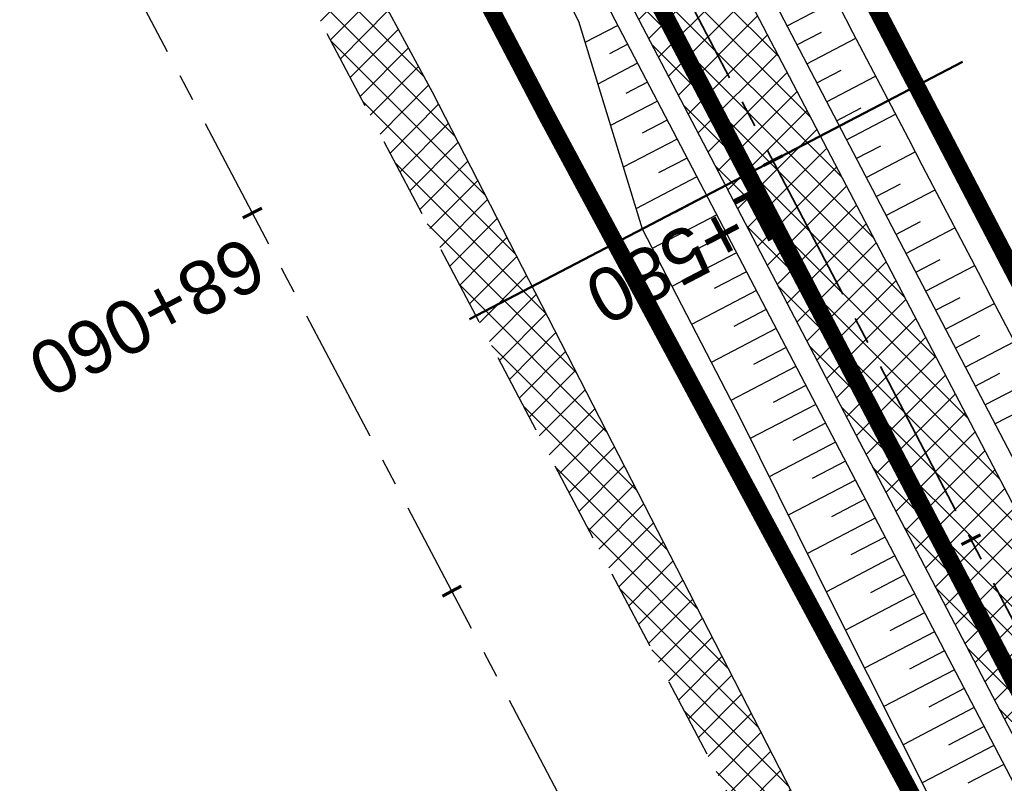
# Model space of a CAD drawing. Header units: metres. Extents: x 7529682 to 7533711, y 5721195 to 5727842.
# Tile 151 of 232: x 7530438 to 7530461, y 5726387 to 5726405. Entities that reach past the tile are written whole.
import ezdxf

# ---------------------------------------------------------------- set-up
doc = ezdxf.new("R2010")
doc.units = ezdxf.units.M
for name, pattern in [('817-dzialki-09-05-04$0$HIDDEN', [0.375, 0.25, -0.125]), ('ACAD_ISO05W100', [33, 24, -3, 0, -3, 0, -3]), ('CENTER', [50.800000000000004, 31.75, -6.35, 6.35, -6.35]), ('CENTER2', [28.575000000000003, 19.05, -3.175, 3.175, -3.175]), ('HIDDEN', [9.524999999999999, 6.35, -3.175])]:
    doc.linetypes.add(name, pattern=pattern)
for name, color, linetype in [('C-DROGI-SYTUACJA', 7, 'Continuous'), ('C-DROGI-SYTUACJA-ETYKIETY', 7, 'Continuous'), ('D-hatch-pobocza', 131, 'Continuous'), ('D-pobocza', 60, 'Continuous'), ('D-rowy', 160, 'Continuous'), ('D-skarpa', 2, 'Continuous'), ('D-skarpa-kreskowanie', 2, 'Continuous')]:
    doc.layers.add(name, color=color, linetype=linetype)
for name, color, linetype, lineweight, true_color in [('D-hatch-ciag-pieszo-rowerowy', 7, 'Continuous', 13, 0xff9f80), ('D-LR-etap-III', 7, '817-dzialki-09-05-04$0$HIDDEN', 50, 0x00008f), ('D-przekroje-pop', 7, 'Continuous', 50, 0x000099)]:
    doc.layers.add(name, color=color, linetype=linetype, lineweight=lineweight, true_color=true_color)
for name, color, linetype, lineweight in [('D-krawędzie', 3, 'Continuous', 30), ('D-obrzeża', 2, 'Continuous', 30), ('D-oś', 10, 'CENTER', 30), ('D-pas-drogowy', 7, 'ACAD_ISO05W100', 50)]:
    doc.layers.add(name, color=color, linetype=linetype, lineweight=lineweight)
doc.layers.add('poprzeczki', color=7, linetype='Continuous', true_color=0x0000c7)
doc.styles.get("Standard").update_dxf_attribs({"font": 'arial.ttf'})
pattern_1 = [(45, (0, 0), (-0.3367596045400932, 0.3367596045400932), []), (135, (0, 0), (-0.3367596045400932, -0.3367596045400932), [])]

# ---------------------------------------------------------------- blocks, each defined once
blk = doc.blocks.new('AeccTickLine')
at = {"color": 0, "linetype": 'ByBlock', "lineweight": -2}
blk.add_line((0, 1), (-3.673819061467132e-16, -1), dxfattribs=at)

msp = doc.modelspace()

# ---------------------------------------------------------------- hatches: boundary and pattern name
at = {"layer": 'D-hatch-ciag-pieszo-rowerowy'}
h = msp.add_hatch(dxfattribs=at)
h.set_pattern_fill('ANSI37', color=256, scale=0.15, style=0)
h.set_pattern_definition(pattern_1)
h.paths.add_polyline_path([(7530404.056743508, 5726502.584455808), (7530380.911493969, 5726546.861494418), (7530371.745634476, 5726564.106445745), (7530368.841113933, 5726564.244410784), (7530378.699914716, 5726545.695736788), (7530401.841956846, 5726501.424833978), (7530423.333197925, 5726460.444407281), (7530443.712049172, 5726421.564754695), (7530466.680633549, 5726377.574401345), (7530482.336740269, 5726347.963133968), (7530485.291037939, 5726347.724119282), (7530468.89375299, 5726378.737218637), (7530445.927238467, 5726422.723607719), (7530425.5474649, 5726461.605019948)])
at = {"layer": 'D-hatch-pobocza'}
h = msp.add_hatch(dxfattribs=at)
h.set_pattern_fill('ANSI37', color=256, scale=0.15, style=0)
h.set_pattern_definition(pattern_1)
h.paths.add_polyline_path([(7530484.05, 5726334.34), (7530471.92, 5726357.11), (7530458.95, 5726381.07), (7530447.57, 5726403.23), (7530435.55, 5726425.46), (7530424.34, 5726446.96), (7530408.219999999, 5726477.68), (7530396.719999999, 5726499.26), (7530381.74, 5726527.87), (7530371.44, 5726547.5), (7530359.58, 5726569.81), (7530349.42, 5726588.72), (7530332.29, 5726621.37), (7530323.719999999, 5726638.05), (7530306.54, 5726670.82), (7530298.559999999, 5726686.33), (7530287.259999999, 5726707.54), (7530284.291048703, 5726713.261271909), (7530282.669641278, 5726712.403913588), (7530284.501430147, 5726708.939695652), (7530291.375516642, 5726695.939652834), (7530296.045865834, 5726687.107244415), (7530304.46414878, 5726671.186868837), (7530316.603827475, 5726648.181421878), (7530333.058434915, 5726617.014067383), (7530350.00379698, 5726585.00616126), (7530367.257623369, 5726552.315762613), (7530385.762825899, 5726517.234589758), (7530404.054360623, 5726482.546167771), (7530421.086512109, 5726450.182125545), (7530442.441939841, 5726409.661369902), (7530463.421308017, 5726369.849931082), (7530489.269347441, 5726320.82820421), (7530506.411845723, 5726288.291398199), (7530524.314558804, 5726254.7836642), (7530540.549094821, 5726224.891183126), (7530548.272673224, 5726210.668598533), (7530551.69684983, 5726207.034942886), (7530543.21, 5726222.9), (7530538.34, 5726232.11), (7530533.7, 5726240.35), (7530511.95, 5726280.97), (7530499.24, 5726305.31)])

# ---------------------------------------------------------------- linework, layer by layer
at = {"layer": 'C-DROGI-SYTUACJA', "color": 10, "linetype": 'CENTER2', "lineweight": 35, "ltscale": 0.2}
msp.add_lwpolyline([(7530322.483990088, 5726654.998261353), (7530339.922145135, 5726621.886334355), (7530356.842028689, 5726589.483234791), (7530379.805704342, 5726546.278615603), (7530402.949350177, 5726502.004644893), (7530424.440206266, 5726461.024952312), (7530444.81964382, 5726422.144181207), (7530467.787193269, 5726378.155809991)], dxfattribs=at)
at = {"layer": 'D-krawędzie', "linetype": 'HIDDEN', "ltscale": 0.3}
msp.add_lwpolyline([(7530304.46414878, 5726671.186868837), (7530316.603827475, 5726648.181421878), (7530333.058434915, 5726617.014067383), (7530350.00379698, 5726585.00616126), (7530367.257623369, 5726552.315762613), (7530385.762825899, 5726517.234589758), (7530404.054360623, 5726482.546167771), (7530421.086512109, 5726450.182125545), (7530442.441939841, 5726409.661369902), (7530463.421308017, 5726369.849931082), (7530489.269347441, 5726320.82820421), (7530506.411845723, 5726288.291398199), (7530524.314558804, 5726254.7836642), (7530540.549094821, 5726224.891183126), (7530548.24, 5726210.73)], dxfattribs=at)
at = {"layer": 'D-LR-etap-III', "ltscale": 10, "flags": 128}
msp.add_lwpolyline([(7531750.474471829, 5723895.103125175, 0.4, 0.4, 0), (7531750.505, 5723895.13, 0.4, 0.4, 0), (7531682.71, 5724022.92, 0.4, 0.4, 0), (7531619.177023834, 5724147.203692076, 0.4, 0.4, 0), (7531592.308960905, 5724198.48863389, 0.4, 0.4, 0), (7531553.263875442, 5724272.918564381, 0.4, 0.4, 0), (7531504.019999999, 5724366.79, 0.4, 0.4, 0), (7531482.09, 5724407.62, 0.4, 0.4, 0), (7531412.350402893, 5724541.182759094, 0.4, 0.4, 0), (7531388.463669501, 5724586.929768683, 0.4, 0.4, 0), (7531345.12, 5724669.94, 0.4, 0.4, 0), (7531127.66, 5725081.67, 0.4, 0.4, 0), (7531059.253139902, 5725211.040795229, 0.4, 0.4, 0), (7531008.007244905, 5725307.953830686, 0.4, 0.4, 0), (7530964.181635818, 5725390.835555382, 0.4, 0.4, 0), (7530914.557354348, 5725484.683561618, 0.4, 0.4, 0), (7530865.243241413, 5725577.493975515, 0.4, 0.4, 0), (7530840.085257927, 5725624.058651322, 0.4, 0.4, 0), (7530802.559525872, 5725694.924584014, 0.4, 0.4, 0), (7530755.54, 5725787.51, 0.4, 0.4, 0), (7530708.717810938, 5725876.303221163, 0.4, 0.4, 0), (7530695.12, 5725902.09, 0.4, 0.4, 0), (7530642.91397006, 5726001.07839487, 0.4, 0.4, 0), (7530634.934723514, 5726016.146615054, 0.4, 0.4, 0), (7530610.820000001, 5726061.929999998, 0.4, 0.4, 0), (7530610.820000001, 5726061.929999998, 0.4, 0.4, 0), (7530607.21, 5726063.51, 0.4, 0.4, 0), (7530597.42, 5726080.68, 0.4, 0.4, 0), (7530591.16, 5726088.44, 0.4, 0.4, 0), (7530581.28, 5726107.21, 0.4, 0.4, 0), (7530571.29, 5726130.56, 0.4, 0.4, 0), (7530549.554994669, 5726171.527317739, 0.4, 0.4, 0), (7530531.014309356, 5726206.473807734, 0.4, 0.4, 0), (7530516.461208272, 5726236.016618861, 0.4, 0.4, 0), (7530500.798929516, 5726266.141265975, 0.4, 0.4, 0), (7530491.349999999, 5726283.94, 0.4, 0.4, 0), (7530482.4, 5726303.41, 0.4, 0.4, 0), (7530482.4, 5726303.41, 0.4, 0.4, 0), (7530450.41, 5726357.28, 0.4, 0.4, 0), (7530397.759396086, 5726458.499907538, 0.4, 0.4, 0), (7530334.707815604, 5726583.664702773, 0.4, 0.4, 0), (7530303.939274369, 5726645.167943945, 0.4, 0.4, 0), (7530300.509779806, 5726651.777515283, 0.4, 0.4, 0), (7530289.213532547, 5726671.966724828, 0.4, 0.4, 0), (7530281.54, 5726685.57, 0.4, 0.4, 0), (7530261.37085633, 5726724.163374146, 0.4, 0.4, 0), (7530254.03, 5726738.21, 0.4, 0.4, 0), (7530197.219999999, 5726845.06, 0.4, 0.4, 0), (7530194.71, 5726849.15, 0.4, 0.4, 0), (7530195.92, 5726850.75, 0.4, 0.4, 0), (7530170.546669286, 5726892.961489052, 0.4, 0.4, 0), (7530143.174718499, 5726945.065838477, 0.4, 0.4, 0), (7530105.059999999, 5727018.32, 0.4, 0.4, 0), (7530100.059999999, 5727027.16, 0.4, 0.4, 0), (7530062.318670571, 5727099.625398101, 0.4, 0.4, 0), (7530015.378537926, 5727189.420463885, 0.4, 0.4, 0), (7529983.207960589, 5727250.206596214, 0.4, 0.4, 0), (7529953.284293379, 5727306.74720398, 0.4, 0.4, 0), (7529900.67053443, 5727406.15903814, 0.4, 0.4, 0), (7529890.630239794, 5727425.131178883, 0.4, 0.4, 0), (7529875.155383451, 5727454.426350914, 0.4, 0.4, 0), (7529857.560096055, 5727487.787346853, 0.4, 0.4, 0), (7529835.194401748, 5727530.19312405, 0.4, 0.4, 0), (7529811.740544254, 5727574.662079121, 0.4, 0.4, 0), (7529792.101859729, 5727611.922638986, 0.4, 0.4, 0), (7529768.066117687, 5727657.469613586, 0.4, 0.4, 0), (7529755.210566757, 5727682.131373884, 0.4, 0.4, 0), (7529753.309999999, 5727681.13, 0.4, 0.4, 0), (7529739.21, 5727707.77, 0.4, 0.4, 0), (7529735.394745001, 5727711.251990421, 0.4, 0.4, 0), (7529725.42, 5727730.2, 0.4, 0.4, 0), (7529723.55, 5727729.88, 0.4, 0.4, 0), (7529695.566668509, 5727782.932080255, 0.4, 0.4, 0), (7529717.67971874, 5727794.024357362, 0.4, 0.4, 0), (7529736.274870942, 5727758.647400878, 0.4, 0.4, 0), (7529736.274870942, 5727758.647400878, 0.4, 0.4, 0), (7529744.511003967, 5727750.406106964, 0.4, 0.4, 0), (7529744.511003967, 5727750.406106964, 0.4, 0.4, 0), (7529750.282568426, 5727738.549848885, 0.4, 0.4, 0), (7529777.108510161, 5727687.569424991, 0.4, 0.4, 0), (7529796.51537536, 5727651.329932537, 0.4, 0.4, 0), (7529814.937945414, 5727616.793170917, 0.4, 0.4, 0), (7529839.006722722, 5727572.303976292, 0.4, 0.4, 0), (7529860.617626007, 5727532.509108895, 0.4, 0.4, 0), (7529882.348967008, 5727491.504261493, 0.4, 0.4, 0), (7529904.865139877, 5727449.096370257, 0.4, 0.4, 0), (7529920.747384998, 5727418.884773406, 0.4, 0.4, 0), (7529946.676504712, 5727368.547487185, 0.4, 0.4, 0), (7529972.024701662, 5727320.573310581, 0.4, 0.4, 0), (7529987.740014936, 5727290.153392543, 0.4, 0.4, 0), (7529996.497385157, 5727273.661630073, 0.4, 0.4, 0), (7530017.541471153, 5727234.202689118, 0.4, 0.4, 0), (7530033.053657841, 5727204.864166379, 0.4, 0.4, 0), (7530051.622983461, 5727170.222745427, 0.4, 0.4, 0), (7530069.276612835, 5727137.015751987, 0.4, 0.4, 0), (7530089.385386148, 5727097.533639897, 0.4, 0.4, 0), (7530109.712512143, 5727060.746615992, 0.4, 0.4, 0), (7530136.769722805, 5727011.640131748, 0.4, 0.4, 0), (7530162.446686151, 5726962.743777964, 0.4, 0.4, 0), (7530187.674104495, 5726916.992101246, 0.4, 0.4, 0), (7530207.820739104, 5726879.335323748, 0.4, 0.4, 0), (7530230.625609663, 5726834.518686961, 0.4, 0.4, 0), (7530262.288093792, 5726776.61832811, 0.4, 0.4, 0), (7530277.509672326, 5726760.213143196, 0.4, 0.4, 0), (7530286.036865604, 5726744.106684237, 0.4, 0.4, 0), (7530288.097472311, 5726735.884066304, 0.4, 0.4, 0), (7530290.393870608, 5726725.046963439, 0.4, 0.4, 0), (7530296.17664807, 5726713.582980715, 0.4, 0.4, 0), (7530302.726195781, 5726701.18226779, 0.4, 0.4, 0), (7530325.685047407, 5726657.466383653, 0.4, 0.4, 0), (7530343.243978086, 5726623.648592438, 0.4, 0.4, 0), (7530360.229820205, 5726591.746871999, 0.4, 0.4, 0), (7530383.20855044, 5726548.059469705, 0.4, 0.4, 0), (7530406.017875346, 5726503.605514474, 0.4, 0.4, 0), (7530427.464919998, 5726462.620289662, 0.4, 0.4, 0), (7530447.9278544, 5726424.388014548, 0.4, 0.4, 0), (7530471.126878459, 5726379.920667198, 0.4, 0.4, 0), (7530490.501003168, 5726343.033350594, 0.4, 0.4, 0), (7530509.499458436, 5726306.733076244, 0.4, 0.4, 0), (7530529.890269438, 5726267.244072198, 0.4, 0.4, 0), (7530543.852446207, 5726238.990319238, 0.4, 0.4, 0), (7530554.808897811, 5726218.943990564, 0.4, 0.4, 0), (7530559.027108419, 5726212.223286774, 0.4, 0.4, 0), (7530563.060988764, 5726206.409670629, 0.4, 0.4, 0), (7530566.93354971, 5726200.463543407, 0.4, 0.4, 0), (7530569.771022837, 5726194.901501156, 0.4, 0.4, 0), (7530571.47319415, 5726191.282350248, 0.4, 0.4, 0), (7530572.839142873, 5726188.024533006, 0.4, 0.4, 0), (7530575.295071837, 5726182.034664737, 0.4, 0.4, 0), (7530579.736851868, 5726173.306070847, 0.4, 0.4, 0), (7530583.3, 5726167.41, 0.4, 0.4, 0), (7530593.4, 5726163.33, 0.4, 0.4, 0), (7530598.618375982, 5726155.264489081, 0.4, 0.4, 0), (7530608.258304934, 5726140.497132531, 0.4, 0.4, 0), (7530603.269999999, 5726136.83, 0.4, 0.4, 0), (7530606.53, 5726131.84, 0.4, 0.4, 0), (7530604.239057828, 5726124.21679044, 0.4, 0.4, 0), (7530605.847136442, 5726121.630127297, 0.4, 0.4, 0), (7530608.971611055, 5726116.164124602, 0.4, 0.4, 0), (7530618.114293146, 5726097.791111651, 0.4, 0.4, 0), (7530651.213125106, 5726034.959524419, 0.4, 0.4, 0), (7530670.243741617, 5725998.61095082, 0.4, 0.4, 0), (7530698.075474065, 5725945.952624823, 0.4, 0.4, 0), (7530716.505955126, 5725911.3051464, 0.4, 0.4, 0), (7530735.223454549, 5725875.667401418, 0.4, 0.4, 0), (7530752.504235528, 5725842.154920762, 0.4, 0.4, 0), (7530778.310652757, 5725793.501254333, 0.4, 0.4, 0), (7530797.499961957, 5725756.381811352, 0.4, 0.4, 0), (7530812.518974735, 5725728.28874362, 0.4, 0.4, 0), (7530820.039295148, 5725713.160404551, 0.4, 0.4, 0), (7530822.422446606, 5725710.193574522, 0.4, 0.4, 0), (7530833.154893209, 5725688.800634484, 0.4, 0.4, 0), (7530849.629354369, 5725656.158601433, 0.4, 0.4, 0), (7530867.98290276, 5725621.963939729, 0.4, 0.4, 0), (7530872.629809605, 5725612.88760475, 0.4, 0.4, 0), (7530880.354488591, 5725597.594500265, 0.4, 0.4, 0), (7530883.839446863, 5725593.389159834, 0.4, 0.4, 0), (7530891.782113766, 5725587.763349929, 0.4, 0.4, 0), (7530895.038670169, 5725584.280746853, 0.4, 0.4, 0), (7530897.033644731, 5725580.941110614, 0.4, 0.4, 0), (7530900.951646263, 5725579.945856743, 0.4, 0.4, 0), (7530904.80970798, 5725571.977328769, 0.4, 0.4, 0), (7530903.682362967, 5725568.566434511, 0.4, 0.4, 0), (7530908.900614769, 5725558.844845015, 0.4, 0.4, 0), (7530910.252030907, 5725545.671606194, 0.4, 0.4, 0), (7530912.872986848, 5725538.645543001, 0.4, 0.4, 0), (7530945.278171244, 5725478.464284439, 0.4, 0.4, 0), (7530959.692318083, 5725450.24628822, 0.4, 0.4, 0), (7531002.82670893, 5725368.192370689, 0.4, 0.4, 0), (7531044.703532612, 5725290.314293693, 0.4, 0.4, 0), (7531064.098839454, 5725253.212562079, 0.4, 0.4, 0), (7531083.010253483, 5725216.677517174, 0.4, 0.4, 0), (7531113.013137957, 5725158.465613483, 0.4, 0.4, 0), (7531137.364304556, 5725113.07076138, 0.4, 0.4, 0), (7531150.830830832, 5725086.711759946, 0.4, 0.4, 0), (7531159.745663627, 5725076.640848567, 0.4, 0.4, 0), (7531166.309999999, 5725074.58, 0.4, 0.4, 0), (7531172.29, 5725062.58, 0.4, 0.4, 0), (7531170.589828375, 5725055.605912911, 0.4, 0.4, 0), (7531173.732823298, 5725044.080706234, 0.4, 0.4, 0), (7531215.342008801, 5724964.859648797, 0.4, 0.4, 0), (7531238.054496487, 5724921.684649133, 0.4, 0.4, 0), (7531262.389821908, 5724875.282876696, 0.4, 0.4, 0), (7531295.587160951, 5724811.265731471, 0.4, 0.4, 0), (7531348.487908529, 5724712.362812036, 0.4, 0.4, 0), (7531363.740817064, 5724682.68394264, 0.4, 0.4, 0), (7531366.986905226, 5724675.865317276, 0.4, 0.4, 0), (7531382.541261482, 5724646.110625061, 0.4, 0.4, 0), (7531401.299165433, 5724610.874551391, 0.4, 0.4, 0), (7531428.964837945, 5724558.862274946, 0.4, 0.4, 0), (7531449.111202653, 5724520.397801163, 0.4, 0.4, 0), (7531477.292992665, 5724465.831467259, 0.4, 0.4, 0), (7531500.996290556, 5724421.112506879, 0.4, 0.4, 0), (7531512.121834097, 5724400.549045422, 0.4, 0.4, 0), (7531513.78163794, 5724396.757451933, 0.4, 0.4, 0), (7531526.32, 5724379.39, 0.4, 0.4, 0), (7531566.783642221, 5724302.73628205, 0.4, 0.4, 0), (7531578.579156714, 5724282.774819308, 0.4, 0.4, 0), (7531584.232619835, 5724273.111246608, 0.4, 0.4, 0), (7531590.109283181, 5724263.508189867, 0.4, 0.4, 0), (7531593.027899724, 5724258.771479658, 0.4, 0.4, 0), (7531595.711841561, 5724254.226824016, 0.4, 0.4, 0), (7531601.659976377, 5724243.898197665, 0.4, 0.4, 0), (7531606.097733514, 5724235.986407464, 0.4, 0.4, 0), (7531609.382207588, 5724230.799061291, 0.4, 0.4, 0), (7531611.580260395, 5724227.671180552, 0.4, 0.4, 0), (7531612.707802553, 5724225.86410867, 0.4, 0.4, 0), (7531618.665224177, 5724214.480919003, 0.4, 0.4, 0), (7531619.885522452, 5724212.333950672, 0.4, 0.4, 0), (7531620.931818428, 5724210.787064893, 0.4, 0.4, 0), (7531623.518605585, 5724207.111542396, 0.4, 0.4, 0), (7531626.143926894, 5724203.61306897, 0.4, 0.4, 0), (7531632.022984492, 5724196.485954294, 0.4, 0.4, 0), (7531653.949089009, 5724152.617641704, 0.4, 0.4, 0), (7531656.750690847, 5724143.103797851, 0.4, 0.4, 0), (7531659.61440691, 5724133.254504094, 0.4, 0.4, 0), (7531661.627147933, 5724128.646047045, 0.4, 0.4, 0.01093811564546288), (7531674.314987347, 5724101.43546424, 0.4, 0.4, 0), (7531685.137626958, 5724081.408252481, 0.4, 0.4, 0), (7531692.159945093, 5724066.277333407, 0.4, 0.4, 0), (7531699.662164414, 5724051.388120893, 0.4, 0.4, 0), (7531704.480624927, 5724040.808561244, 0.4, 0.4, 0), (7531704.480624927, 5724040.808561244, 0.4, 0.4, 0), (7531704.401251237, 5724037.368913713, 0.4, 0.4, 0), (7531720.383609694, 5724003.441317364, 0.4, 0.4, 0), (7531728.79890528, 5723986.206298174, 0.4, 0.4, 0), (7531733.237926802, 5723977.192631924, 0.4, 0.4, 0), (7531736.750027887, 5723969.505210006, 0.4, 0.4, 0), (7531737.336143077, 5723968.518916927, 0.4, 0.4, 0), (7531738.285051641, 5723967.699360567, 0.4, 0.4, 0), (7531742.180915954, 5723962.346428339, 0.4, 0.4, 0), (7531744.286141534, 5723958.615526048, 0.4, 0.4, 0), (7531755.393260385, 5723944.192617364, 0.4, 0.4, 0), (7531758.69, 5723936.76, 0.4, 0.4, 0), (7531780.08, 5723929.25, 0.4, 0.4, 0), (7531792.611989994, 5723906.337708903, 0.4, 0.4, 0), (7531792.611989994, 5723906.337708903, 0.4, 0.4, 0), (7531756.962094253, 5723883.055323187, 0.4, 0.4, 0), (7531750.46, 5723895.130000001, 0.4, 0.4, 0), (7531750.46, 5723895.130000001, 0, 0, 0)], format="xyseb", dxfattribs=at)
at = {"layer": 'D-obrzeża'}
for points in [[(7530323.589988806, 5726655.580727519), (7530341.029165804, 5726622.466860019), (7530357.947949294, 5726590.065867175), (7530380.911493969, 5726546.861494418), (7530404.056743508, 5726502.584455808), (7530425.5474649, 5726461.605019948), (7530445.927238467, 5726422.723607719), (7530468.89375299, 5726378.737218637)], [(7530321.377991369, 5726654.415795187), (7530338.815124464, 5726621.305808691), (7530355.736108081, 5726588.900602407), (7530378.699914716, 5726545.695736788), (7530401.841956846, 5726501.424833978), (7530423.333197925, 5726460.444407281), (7530443.712049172, 5726421.564754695), (7530466.680633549, 5726377.574401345)]]:
    msp.add_lwpolyline(points, dxfattribs=at)
at = {"layer": 'D-oś', "ltscale": 0.1}
msp.add_lwpolyline([(7530594.845000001, 5726110.895), (7530540.21, 5726214.45), (7530503.320056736, 5726286.650988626), (7530486.173361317, 5726319.195761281), (7530460.324927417, 5726368.21823651), (7530439.345630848, 5726408.029539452), (7530417.989237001, 5726448.552129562), (7530400.958415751, 5726480.913646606), (7530382.667120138, 5726515.601615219), (7530364.162298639, 5726550.68206594), (7530346.909504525, 5726583.37050876), (7530329.964237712, 5726615.378234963), (7530313.508365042, 5726646.547986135), (7530301.370075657, 5726669.550802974)], dxfattribs=at)
at = {"layer": 'D-pas-drogowy', "ltscale": 0.2, "flags": 128}
msp.add_lwpolyline([(7531633.018560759, 5724182.834272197, 0.4, 0.4, 0), (7531617.558899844, 5724211.608162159, 0.4, 0.4, 0), (7531566.783642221, 5724302.73628205, 0.4, 0.4, 0), (7531538.419082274, 5724356.469679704, 0.4, 0.4, 0), (7531526.32, 5724379.39, 0.4, 0.4, 0), (7531516.102085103, 5724393.607319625, 0.4, 0.4, 0.001485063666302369), (7531513.78037409, 5724396.837773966, 0.4, 0.4, 0), (7531501.87, 5724413.41, 0.4, 0.4, 0), (7531474.926107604, 5724464.507896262, 0.4, 0.4, 0), (7531446.200436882, 5724518.992313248, 0.4, 0.4, 0), (7531424.962185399, 5724559.262257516, 0.4, 0.4, 0), (7531398.444460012, 5724609.565801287, 0.4, 0.4, 0), (7531379.647455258, 5724645.216004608, 0.4, 0.4, 0), (7531365.23, 5724672.56, 0.4, 0.4, 0), (7531341.305752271, 5724717.915356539, 0.4, 0.4, 0), (7531312.899996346, 5724771.788898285, 0.4, 0.4, 0), (7531292.590923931, 5724810.306502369, 0.4, 0.4, 0), (7531259.391619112, 5724873.271351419, 0.4, 0.4, 0), (7531233.740401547, 5724921.922582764, 0.4, 0.4, 0), (7531203.072738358, 5724980.092044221, 0.4, 0.4, 0), (7531173.471398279, 5725036.225177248, 0.4, 0.4, 0), (7531168.269999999, 5725046.09, 0.4, 0.4, 0), (7531172.29, 5725062.58, 0.4, 0.4, 0), (7531166.309999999, 5725074.58, 0.4, 0.4, 0), (7531150.32, 5725079.6, 0.4, 0.4, 0), (7531141.5, 5725096.43, 0.4, 0.4, 0), (7531109.311735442, 5725157.814415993, 0.4, 0.4, 0), (7531086.641300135, 5725201.047918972, 0.4, 0.4, 0), (7531059.198258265, 5725253.383662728, 0.4, 0.4, 0), (7531028.206828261, 5725312.48946212, 0.4, 0.4, 0), (7530999.104694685, 5725367.990143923, 0.4, 0.4, 0), (7530956.247527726, 5725449.724815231, 0.4, 0.4, 0), (7530924.397774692, 5725510.463768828, 0.4, 0.4, 0), (7530897.509999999, 5725561.74, 0.4, 0.4, 0), (7530894.46, 5725566.14, 0.4, 0.4, 0), (7530892.16, 5725570.49, 0.4, 0.4, 0), (7530869.362688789, 5725613.307018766, 0.4, 0.4, 0), (7530861.693971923, 5725627.704613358, 0.4, 0.4, 0), (7530852.74, 5725644.52, 0.4, 0.4, 0), (7530831.509999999, 5725684.2, 0.4, 0.4, 0), (7530811.13, 5725722.52, 0.4, 0.4, 0), (7530792.3476413, 5725757.940652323, 0.4, 0.4, 0), (7530768.03, 5725803.8, 0.4, 0.4, 0), (7530748.768542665, 5725840.178507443, 0.4, 0.4, 0), (7530727.7, 5725879.97, 0.4, 0.4, 0), (7530712.0981582, 5725909.54523909, 0.4, 0.4, 0), (7530693.644105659, 5725944.645156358, 0.4, 0.4, 0), (7530665.702224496, 5725997.538976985, 0.4, 0.4, 0), (7530641.759999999, 5726042.88, 0.4, 0.4, 0), (7530616.5, 5726091.48, 0.4, 0.4, 0), (7530604.628439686, 5726114.319880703, 0.4, 0.4, -0.007762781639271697), (7530602.5, 5726118.43, 0.4, 0.4, 0), (7530603.992037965, 5726123.394821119, 0.4, 0.4, 0), (7530606.53, 5726131.84, 0.4, 0.4, 0), (7530603.269999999, 5726136.83, 0.4, 0.4, 0), (7530593.775620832, 5726151.368713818, 0.4, 0.4, 0), (7530590.202637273, 5726156.84001263, 0.4, 0.4, 0), (7530583.3, 5726167.41, 0.4, 0.4, 0), (7530580.578343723, 5726170.427567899, 0.4, 0.4, 0), (7530575.849999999, 5726175.67, 0.4, 0.4, 0), (7530569.009999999, 5726186.66, 0.4, 0.4, 0), (7530562.555322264, 5726199.189409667, 0.4, 0.4, 0), (7530555.67, 5726211.39, 0.4, 0.4, 0), (7530548.29, 5726224.23, 0.4, 0.4, 0), (7530540.58, 5726237.71, 0.4, 0.4, 0), (7530532.679999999, 5726252.65, 0.4, 0.4, 0), (7530524.059999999, 5726269.35, 0.4, 0.4, 0), (7530502.82, 5726309.91, 0.4, 0.4, 0), (7530488.83, 5726336.63, 0.4, 0.4, 0), (7530466.03, 5726380.16, 0.4, 0.4, 0), (7530438.469999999, 5726432.77, 0.4, 0.4, 0), (7530424.53, 5726459.09, 0.4, 0.4, 0), (7530401.63, 5726502.97, 0.4, 0.4, 0), (7530383.38, 5726538.06, 0.4, 0.4, 0), (7530353.969999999, 5726593.52, 0.4, 0.4, 0), (7530338.469999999, 5726622.74, 0.4, 0.4, 0), (7530322.009999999, 5726653.88, 0.4, 0.4, 0), (7530297.54, 5726700.33, 0.4, 0.4, 0), (7530287.38, 5726719.6, 0.4, 0.4, 0), (7530285.94993921, 5726722.315508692, 0.4, 0.4, 0), (7530280.259999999, 5726733.12, 0.4, 0.4, 0), (7530266.73, 5726758.74, 0.4, 0.4, 0), (7530260.42, 5726770.47, 0.4, 0.4, 0), (7530253.25, 5726783.82, 0.4, 0.4, 0), (7530244.95, 5726799.33, 0.4, 0.4, 0), (7530239.389999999, 5726808.49, 0.4, 0.4, 0), (7530238.29, 5726807.9, 0.4, 0.4, 0), (7530218.11, 5726850.67, 0.4, 0.4, 0), (7530175.906646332, 5726928.168028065, 0.4, 0.4, 0), (7530096.679999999, 5727076.15, 0.4, 0.4, 0), (7530094.679999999, 5727079.89, 0.4, 0.4, 0), (7530064.59693469, 5727135.522637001, 0.4, 0.4, 0), (7530046.730970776, 5727168.8921561, 0.4, 0.4, 0), (7530025.803045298, 5727208.461374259, 0.4, 0.4, 0), (7530012.846501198, 5727232.979315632, 0.4, 0.4, 0), (7529994.15, 5727268.45, 0.4, 0.4, 0), (7529981.670868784, 5727291.93018666, 0.4, 0.4, 0), (7529949.889999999, 5727351.73, 0.4, 0.4, 0), (7529924.75, 5727399.03, 0.4, 0.4, 0), (7529915.515824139, 5727417.099754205, 0.4, 0.4, 0), (7529885.83, 5727475.19, 0.4, 0.4, 0), (7529862.559999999, 5727519.97, 0.4, 0.4, 0), (7529852.984923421, 5727538.191086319, 0.4, 0.4, 0), (7529836.513084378, 5727569.51130111, 0.4, 0.4, 0), (7529815.36890814, 5727609.140983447, 0.4, 0.4, 0), (7529792.795203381, 5727651.247499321, 0.4, 0.4, 0), (7529774.199114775, 5727685.858348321, 0.4, 0.4, 0), (7529746.966026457, 5727736.059440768, 0.4, 0.4, 0), (7529733.92, 5727757.62, 0.4, 0.4, 0), (7529708.607472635, 5727806.388536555, 0.4, 0.4, 0), (7529688.491967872, 5727796.344621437, 0.4, 0.4, 0), (7529723.55, 5727729.88, 0.4, 0.4, 0), (7529725.42, 5727730.2, 0.4, 0.4, 0), (7529735.38, 5727711.28, 0.4, 0.4, 0), (7529739.21, 5727707.77, 0.4, 0.4, 0), (7529753.309999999, 5727681.13, 0.4, 0.4, 0), (7529755.178396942, 5727682.114424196, 0.4, 0.4, 0), (7529792.101859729, 5727611.922638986, 0.4, 0.4, 0), (7529811.740544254, 5727574.662079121, 0.4, 0.4, 0), (7529835.194401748, 5727530.19312405, 0.4, 0.4, 0), (7529857.560096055, 5727487.787346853, 0.4, 0.4, 0), (7529875.155383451, 5727454.426350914, 0.4, 0.4, 0), (7529890.630239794, 5727425.131178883, 0.4, 0.4, 0), (7529900.67053443, 5727406.15903814, 0.4, 0.4, 0), (7529953.284293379, 5727306.74720398, 0.4, 0.4, 0), (7529983.207960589, 5727250.206596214, 0.4, 0.4, 0), (7530015.378537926, 5727189.420463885, 0.4, 0.4, 0), (7530062.318670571, 5727099.625398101, 0.4, 0.4, 0), (7530100.059999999, 5727027.16, 0.4, 0.4, 0), (7530105.059999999, 5727018.32, 0.4, 0.4, 0), (7530143.174718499, 5726945.065838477, 0.4, 0.4, 0), (7530170.546669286, 5726892.961489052, 0.4, 0.4, 0), (7530195.92, 5726850.75, 0.4, 0.4, 0), (7530194.71, 5726849.15, 0.4, 0.4, 0), (7530197.219999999, 5726845.06, 0.4, 0.4, 0), (7530254.03, 5726738.21, 0.4, 0.4, 0), (7530261.37085633, 5726724.163374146, 0.4, 0.4, 0), (7530281.54, 5726685.57, 0.4, 0.4, 0), (7530289.213532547, 5726671.966724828, 0.4, 0.4, 0), (7530300.509779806, 5726651.777515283, 0.4, 0.4, 0), (7530303.939274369, 5726645.167943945, 0.4, 0.4, 0), (7530334.707815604, 5726583.664702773, 0.4, 0.4, 0), (7530397.759396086, 5726458.499907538, 0.4, 0.4, 0), (7530450.41, 5726357.28, 0.4, 0.4, 0), (7530482.4, 5726303.41, 0.4, 0.4, 0), (7530483.687990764, 5726301.003383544, 0.4, 0.4, 0), (7530491.349999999, 5726283.94, 0.4, 0.4, 0), (7530512.67, 5726243.78, 0.4, 0.4, 0), (7530529.429999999, 5726209.46, 0.4, 0.4, 0), (7530571.29, 5726130.56, 0.4, 0.4, 0), (7530581.28, 5726107.21, 0.4, 0.4, 0), (7530591.16, 5726088.44, 0.4, 0.4, 0), (7530597.42, 5726080.68, 0.4, 0.4, 0), (7530607.21, 5726063.51, 0.4, 0.4, 0), (7530610.820000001, 5726061.929999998, 0.4, 0.4, 0), (7530634.934723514, 5726016.146615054, 0.4, 0.4, 0), (7530642.91397006, 5726001.07839487, 0.4, 0.4, 0), (7530695.12, 5725902.09, 0.4, 0.4, 0), (7530708.717810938, 5725876.303221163, 0.4, 0.4, 0), (7530755.54, 5725787.51, 0.4, 0.4, 0), (7530802.559525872, 5725694.924584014, 0.4, 0.4, 0), (7530840.085257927, 5725624.058651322, 0.4, 0.4, 0), (7530865.243241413, 5725577.493975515, 0.4, 0.4, 0), (7530914.557354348, 5725484.683561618, 0.4, 0.4, 0), (7530964.181635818, 5725390.835555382, 0.4, 0.4, 0), (7531008.007244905, 5725307.953830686, 0.4, 0.4, 0), (7531059.253139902, 5725211.040795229, 0.4, 0.4, 0), (7531127.66, 5725081.67, 0.4, 0.4, 0), (7531345.12, 5724669.94, 0.4, 0.4, 0), (7531388.463669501, 5724586.929768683, 0.4, 0.4, 0), (7531412.350402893, 5724541.182759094, 0.4, 0.4, 0), (7531482.09, 5724407.62, 0.4, 0.4, 0), (7531504.019999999, 5724366.79, 0.4, 0.4, 0), (7531519.374444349, 5724337.520497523, 0.4, 0.4, 0), (7531563.748815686, 5724252.931583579, 0.4, 0.4, 0), (7531602.175111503, 5724179.681224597, 0.4, 0.4, 0), (7531619.177023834, 5724147.203692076, 0.4, 0.4, 0), (7531625.038493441, 5724135.63500206, 0.4, 0.4, 0), (7531656.796442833, 5724073.31633882, 0.4, 0.4, 0), (7531675.12, 5724037.36, 0.4, 0.4, 0), (7531682.71, 5724022.92, 0.4, 0.4, 0), (7531705.565196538, 5723979.810545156, 0.4, 0.4, 0), (7531736.605941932, 5723921.261514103, 0.4, 0.4, 0), (7531750.46, 5723895.130000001, 0.4, 0.4, 0), (7531740.769999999, 5723886.56, 0.4, 0.4, 0), (7531732.86, 5723885, 0.4, 0.4, 0), (7531722.179999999, 5723887.77, 0.4, 0.4, 0), (7531729.87, 5723862.17, 0.4, 0.4, 0), (7531742.92, 5723861.93, 0.4, 0.4, 0), (7531763.71, 5723859.52, 0.4, 0.4, 0), (7531768.42, 5723854.12, 0.4, 0.4, 0), (7531787.42, 5723817.97, 0.4, 0.4, 0), (7531795.57, 5723809.82, 0.4, 0.4, 0), (7531816.346897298, 5723819.850397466, 0.4, 0.4, 0), (7531816.346897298, 5723819.850397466, 0.4, 0.4, 0), (7531805.059999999, 5723843.23, 0.4, 0.4, 0), (7531803.61, 5723886.23, 0.4, 0.4, 0), (7531803.61, 5723886.23, 0.4, 0.4, 0), (7531780.08, 5723929.25, 0.4, 0.4, 0), (7531758.69, 5723936.76, 0.4, 0.4, 0), (7531749.3590272, 5723946.412126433, 0.4, 0.4, 0), (7531742.71, 5723953.29, 0.4, 0.4, 0), (7531735.177368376, 5723967.877529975, 0.4, 0.4, 0), (7531722.37, 5723992.68, 0.4, 0.4, 0), (7531705.041669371, 5724030.885563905, 0.4, 0.4, 0), (7531699.469999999, 5724043.17, 0.4, 0.4, 0), (7531692.69, 5724058.11, 0.4, 0.4, 0), (7531679.672010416, 5724084.016803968, 0.4, 0.4, 0), (7531674.55, 5724094.21, 0.4, 0.4, 0), (7531666.633166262, 5724114.002855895, 0.4, 0.4, 0), (7531649, 5724153.82, 0.4, 0.4, 0), (7531641.49, 5724149.34, 0.4, 0.4, 0), (7531626.04, 5724179.34, 0.4, 0.4, 0), (7531633.03, 5724182.84, 0, 0, 0)], format="xyseb", dxfattribs=at)
at = {"layer": 'D-pobocza'}
msp.add_lwpolyline([(7530548.272673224, 5726210.668598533), (7530551.69684983, 5726207.034942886), (7530543.21, 5726222.9), (7530538.34, 5726232.11), (7530533.7, 5726240.35), (7530511.95, 5726280.97), (7530499.24, 5726305.31), (7530484.05, 5726334.34), (7530471.92, 5726357.11), (7530458.95, 5726381.07), (7530447.57, 5726403.23), (7530435.55, 5726425.46), (7530424.34, 5726446.96), (7530408.219999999, 5726477.68), (7530396.719999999, 5726499.26), (7530381.74, 5726527.87), (7530371.44, 5726547.5), (7530359.58, 5726569.81), (7530349.42, 5726588.72), (7530332.29, 5726621.37), (7530323.719999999, 5726638.05), (7530306.54, 5726670.82)], dxfattribs=at)
for points in [[(7530324.032388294, 5726655.813713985), (7530341.471974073, 5726622.699070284), (7530358.390317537, 5726590.298920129), (7530381.35380982, 5726547.094645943), (7530404.499700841, 5726502.816380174), (7530425.990268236, 5726461.837237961), (7530446.370276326, 5726422.955378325), (7530469.336376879, 5726378.969782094), (7530488.807806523, 5726342.142381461), (7530507.967036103, 5726305.936330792), (7530528.542599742, 5726266.548688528), (7530543.469982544, 5726237.456247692), (7530554.277020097, 5726217.508614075, 0.02043787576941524), (7530555.92928817, 5726214.735721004), (7530563.576532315, 5726203.018684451, -0.0241663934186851), (7530565.554246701, 5726199.642645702), (7530568.768209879, 5726193.493185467, -0.02149457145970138), (7530570.611299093, 5726189.564096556), (7530573.477839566, 5726182.700646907, 0.0225352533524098), (7530575.380208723, 5726178.66703158), (7530582.908951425, 5726164.406707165)], [(7530320.935591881, 5726654.182808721), (7530338.372316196, 5726621.073598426), (7530355.293739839, 5726588.667549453), (7530378.257598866, 5726545.462585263), (7530401.398999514, 5726501.192909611), (7530422.890394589, 5726460.212189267), (7530443.269011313, 5726421.332984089), (7530466.238009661, 5726377.341837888), (7530485.714077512, 5726340.505665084), (7530504.869120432, 5726304.307525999), (7530525.434443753, 5726264.9394867), (7530540.373896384, 5726235.823522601), (7530551.248330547, 5726215.751488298, 0.02043787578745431), (7530552.942428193, 5726212.908395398), (7530560.579467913, 5726201.206993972, -0.02416639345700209), (7530562.508349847, 5726197.914314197), (7530565.616507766, 5726191.967297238, -0.02149457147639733), (7530567.423100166, 5726188.116012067), (7530570.291648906, 5726181.247753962, 0.02253525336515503), (7530572.232449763, 5726177.132651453), (7530572.778585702, 5726176.098205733)]]:
    msp.add_lwpolyline(points, format="xyb", dxfattribs=at)
at = {"layer": 'D-przekroje-pop', "extrusion": (-0.4628367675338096, 0.8864435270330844, 0), "elevation": 1590759.959546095}
msp.add_lwpolyline([(-9325717.780799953, 0), (-9325712.78079995, 0), (-9325704.780799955, 0)], dxfattribs=at)
at = {"layer": 'D-rowy', "linetype": 'HIDDEN', "ltscale": 0.1, "const_width": 0.4, "flags": 128}
msp.add_lwpolyline([(7530551.499172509, 5726212.266704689), (7530543.596747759, 5726226.236200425), (7530531.122140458, 5726249.920489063), (7530513.079232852, 5726284.071746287), (7530493.258053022, 5726321.227384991), (7530474.306713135, 5726357.906968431), (7530450.222123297, 5726402.719503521), (7530429.96750982, 5726441.4535147), (7530407.859108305, 5726483.738318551), (7530388.274906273, 5726520.930796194), (7530367.427952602, 5726560.808648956), (7530342.591333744, 5726608.109324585), (7530323.481608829, 5726644.276261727), (7530301.726796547, 5726686.325455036), (7530278.863028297, 5726729.804599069), (7530276.237700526, 5726736.773394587), (7530276.237700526, 5726736.773394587)], dxfattribs=at)
at = {"layer": 'D-skarpa', "linetype": 'Continuous'}
for points in [[(7530388.569675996, 5726535.881733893), (7530390.876906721, 5726531.445880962), (7530393.108641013, 5726526.970563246), (7530395.443018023, 5726522.548900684), (7530397.680766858, 5726518.076726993, 0.008400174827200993), (7530404.580545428, 5726504.757713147), (7530405.351915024, 5726503.260554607), (7530406.872735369, 5726500.318028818), (7530408.496612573, 5726497.052096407, 0.03166016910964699), (7530413.86063405, 5726487.045129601, -0.009738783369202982), (7530423.043037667, 5726469.277240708), (7530426.804493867, 5726462.264848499), (7530427.770042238, 5726460.463860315), (7530430.132645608, 5726456.057014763), (7530432.574209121, 5726451.691556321), (7530434.839037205, 5726447.233461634), (7530437.225113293, 5726442.838919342), (7530439.608018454, 5726438.442714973), (7530442.066230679, 5726434.085983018), (7530444.398256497, 5726429.663110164), (7530446.65765741, 5726425.202170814, 0.0005304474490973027), (7530467.502333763, 5726385.315638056)], [(7530422.254068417, 5726459.87848266), (7530423.116693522, 5726458.02479786), (7530425.228598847, 5726453.486548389), (7530427.580132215, 5726449.073900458), (7530430.01690581, 5726444.705931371), (7530432.434913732, 5726440.328126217), (7530434.761017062, 5726435.902149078), (7530437.071130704, 5726431.467790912), (7530439.538801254, 5726427.116016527), (7530441.97900482, 5726422.749845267, -0.007497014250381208), (7530448.742960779, 5726409.363952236), (7530450.984673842, 5726404.893895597), (7530452.4749693, 5726400.031502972), (7530454.773484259, 5726395.591104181), (7530456.996166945, 5726391.111111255), (7530459.239949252, 5726386.642135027)]]:
    msp.add_lwpolyline(points, format="xyb", dxfattribs=at)
at = {"layer": 'D-skarpa-kreskowanie', "linetype": 'Continuous'}
for p, q in [((7530455.860985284, 5726404.778392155, 107.7145526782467), (7530457.005379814, 5726405.375912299, 106.8538460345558)), ((7530451.905058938, 5726404.792879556, 107.5851769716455), (7530451.138333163, 5726404.39255075, 107.0085174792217)), ((7530456.092403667, 5726404.335170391, 107.7143833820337), (7530456.664799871, 5726404.634034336, 107.2838804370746)), ((7530456.32382205, 5726403.891948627, 107.7142140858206), (7530457.469012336, 5726404.489884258, 106.8529089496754)), ((7530452.136477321, 5726404.349657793, 107.5850076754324), (7530451.711920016, 5726404.12798464, 107.2656953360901)), ((7530452.367895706, 5726403.906436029, 107.5848383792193), (7530451.436392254, 5726403.420072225, 106.8842485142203)), ((7530456.555240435, 5726403.448726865, 107.7140447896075), (7530457.128034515, 5726403.747798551, 107.2832425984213)), ((7530456.786658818, 5726403.005505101, 107.7138754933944), (7530457.932644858, 5726403.603856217, 106.8519718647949)), ((7530452.599314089, 5726403.463214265, 107.5846690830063), (7530452.092367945, 5726403.198523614, 107.2033915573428)), ((7530452.830732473, 5726403.019992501, 107.5844997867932), (7530451.734451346, 5726402.447593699, 106.7599795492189)), ((7530457.018077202, 5726402.562283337, 107.7137061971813), (7530457.591269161, 5726402.861562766, 107.2826047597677)), ((7530457.249495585, 5726402.119061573, 107.7135369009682), (7530458.39627738, 5726402.717828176, 106.8510347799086)), ((7530453.062150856, 5726402.576770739, 107.5843304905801), (7530452.472815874, 5726402.269062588, 107.1410877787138)), ((7530453.293569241, 5726402.133548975, 107.584161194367), (7530452.032510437, 5726401.475115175, 106.6357105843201)), ((7530457.48091397, 5726401.67583981, 107.7133676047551), (7530458.054503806, 5726401.975326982, 107.2819669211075)), ((7530453.524987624, 5726401.690327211, 107.5839918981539), (7530452.853263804, 5726401.339601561, 107.0787840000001)), ((7530457.712332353, 5726401.232618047, 107.713198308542), (7530458.859909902, 5726401.831800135, 106.8500976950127)), ((7530453.756406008, 5726401.247105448, 107.5838226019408), (7530452.330569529, 5726400.50263665, 106.5114416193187)), ((7530457.943750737, 5726400.789396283, 107.7130290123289), (7530458.51773845, 5726401.089091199, 107.2813290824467)), ((7530453.987824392, 5726400.803883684, 107.5836533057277), (7530453.234967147, 5726400.410796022, 107.0174244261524)), ((7530458.175169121, 5726400.34617452, 107.7128597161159), (7530459.323542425, 5726400.945772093, 106.8491606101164)), ((7530454.219242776, 5726400.360661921, 107.5834840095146), (7530452.711961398, 5726399.573668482, 106.4498477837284)), ((7530458.406587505, 5726399.902952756, 107.7126904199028), (7530458.980973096, 5726400.202855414, 107.2806912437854)), ((7530454.450661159, 5726399.917440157, 107.5833147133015), (7530453.696237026, 5726399.52353438, 107.0159073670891)), ((7530458.638005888, 5726399.459730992, 107.7125211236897), (7530459.787174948, 5726400.059744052, 106.8482235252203)), ((7530454.682079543, 5726399.474218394, 107.5831454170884), (7530453.17166439, 5726398.685588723, 106.4471522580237)), ((7530458.869424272, 5726399.016509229, 107.7123518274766), (7530459.444207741, 5726399.316619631, 107.2800534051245)), ((7530459.100842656, 5726398.573287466, 107.7121825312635), (7530460.25080747, 5726399.173716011, 106.8472864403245)), ((7530454.913497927, 5726399.03099663, 107.5829761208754), (7530454.157506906, 5726398.636272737, 107.0143903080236)), ((7530455.144916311, 5726398.587774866, 107.5828068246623), (7530453.631367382, 5726397.797508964, 106.444456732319)), ((7530459.33226104, 5726398.130065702, 107.7120132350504), (7530459.907442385, 5726398.430383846, 107.2794155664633)), ((7530459.563679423, 5726397.686843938, 107.7118439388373), (7530460.714439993, 5726398.287687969, 106.8463493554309)), ((7530455.376334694, 5726398.144553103, 107.5826375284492), (7530454.618776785, 5726397.749011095, 107.0128732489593)), ((7530455.607753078, 5726397.70133134, 107.5824682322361), (7530454.091070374, 5726396.909429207, 106.4417612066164)), ((7530459.795097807, 5726397.243622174, 107.7116746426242), (7530460.370677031, 5726397.544148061, 107.2787777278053)), ((7530460.026516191, 5726396.800400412, 107.7115053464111), (7530461.178072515, 5726397.401659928, 106.845412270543)), ((7530455.839171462, 5726397.258109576, 107.582298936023), (7530455.080046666, 5726396.861749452, 107.0113561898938)), ((7530456.070589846, 5726396.814887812, 107.5821296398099), (7530454.550773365, 5726396.021349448, 106.4390656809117)), ((7530460.257934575, 5726396.357178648, 107.711336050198), (7530460.833911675, 5726396.657912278, 107.2781398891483)), ((7530460.489352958, 5726395.913956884, 107.711166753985), (7530461.641705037, 5726396.515631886, 106.8444751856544)), ((7530456.302008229, 5726396.37166605, 107.5819603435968), (7530455.541198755, 5726395.974426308, 107.0097505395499)), ((7530456.533426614, 5726395.928444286, 107.5817910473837), (7530455.002657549, 5726395.129187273, 106.43048957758)), ((7530460.720771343, 5726395.470735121, 107.7109974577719), (7530461.29714632, 5726395.771676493, 107.2775020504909)), ((7530456.764844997, 5726395.485222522, 107.5816217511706), (7530455.994885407, 5726395.083205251, 107.0025300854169)), ((7530456.996263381, 5726395.042000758, 107.5814524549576), (7530455.447194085, 5726394.233188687, 106.4163872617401)), ((7530457.227681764, 5726394.598778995, 107.5812831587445), (7530456.44857206, 5726394.191984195, 106.9953096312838)), ((7530457.459100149, 5726394.155557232, 107.5811138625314), (7530455.891730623, 5726393.337190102, 106.4022849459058)), ((7530457.690518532, 5726393.712335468, 107.5809445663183), (7530456.902258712, 5726393.30076314, 106.9880891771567)), ((7530457.921936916, 5726393.269113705, 107.5807752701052), (7530456.33626716, 5726392.441191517, 106.3881826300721)), ((7530458.153355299, 5726392.825891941, 107.5806059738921), (7530457.355945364, 5726392.409542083, 106.9808687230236)), ((7530458.384773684, 5726392.382670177, 107.580436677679), (7530456.780803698, 5726391.545192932, 106.3740803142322)), ((7530458.616192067, 5726391.939448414, 107.5802673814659), (7530457.809664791, 5726391.51833814, 106.9736729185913)), ((7530458.847610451, 5726391.496226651, 107.5800980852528), (7530457.227515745, 5726390.650330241, 106.3616142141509)), ((7530459.079028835, 5726391.053004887, 107.5799287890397), (7530458.265461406, 5726390.628218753, 106.9680393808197)), ((7530459.310447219, 5726390.609783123, 107.5797594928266), (7530457.676272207, 5726389.756534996, 106.3506857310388)), ((7530459.541865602, 5726390.16656136, 107.5795901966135), (7530458.72125802, 5726389.738099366, 106.9624058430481)), ((7530459.773283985, 5726389.723339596, 107.5794209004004), (7530458.125028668, 5726388.862739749, 106.339757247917)), ((7530460.00470237, 5726389.280117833, 107.5792516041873), (7530459.177054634, 5726388.847979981, 106.956772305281)), ((7530460.236120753, 5726388.836896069, 107.5790823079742), (7530458.573785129, 5726387.968944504, 106.3288287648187)), ((7530460.467539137, 5726388.393674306, 107.5789130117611), (7530459.632851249, 5726387.957860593, 106.9511387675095)), ((7530460.698957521, 5726387.950452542, 107.578743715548), (7530459.02254159, 5726387.075149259, 106.3179002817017)), ((7530460.930375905, 5726387.507230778, 107.5785744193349), (7530460.08880659, 5726387.067824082, 106.9456246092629))]:
    msp.add_line(p, q, dxfattribs=at)

# ---------------------------------------------------------------- block references
at = {"layer": 'C-DROGI-SYTUACJA-ETYKIETY', "color": 2, "linetype": 'Continuous', "lineweight": 60, "xscale": 0.25, "yscale": 0.25, "zscale": 0.25, "rotation": 297.7878112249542}
for p in [(7530443.363828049, 5726400.404418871), (7530448.02581254, 5726391.557617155)]:
    msp.add_blockref('AeccTickLine', p, dxfattribs=at)
at = {"layer": 'poprzeczki', "color": 2, "linetype": 'Continuous', "lineweight": 60, "xscale": 0.25, "yscale": 0.25, "zscale": 0.25, "rotation": 297.5703109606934}
for p in [(7530455.531911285, 5726401.627617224), (7530460.16027896, 5726392.763181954)]:
    msp.add_blockref('AeccTickLine', p, dxfattribs=at)

# ---------------------------------------------------------------- texts
at = {"layer": 'C-DROGI-SYTUACJA-ETYKIETY', "color": 2}
for s, rotation, p in [('1+580', 207.5703109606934, (7530455.373058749, 5726401.121637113)), ('68+060', 207.7878112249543, (7530443.206897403, 5726399.897839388))]:
    msp.add_text(s, height=1.25, rotation=rotation, dxfattribs=at).set_placement(p)

doc.saveas('drawing.dxf')
